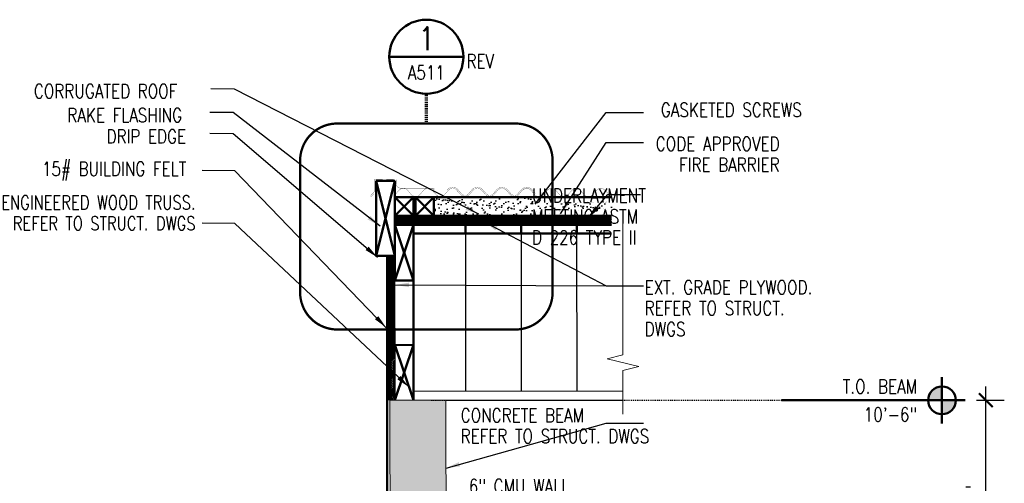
# Model space of a CAD drawing. Header units: inches. Extents: x -3803 to 30266, y -3756 to 4522.
# Tile 46 of 47: x 27298 to 27404, y 3763 to 3813. Entities that reach past the tile are written whole.
import ezdxf
from ezdxf.enums import TextEntityAlignment as Align

# ---------------------------------------------------------------- set-up
doc = ezdxf.new("R2010")
doc.units = ezdxf.units.IN
doc.header["$LTSCALE"] = 0.011
doc.header["$MEASUREMENT"] = 0
doc.header["$PDMODE"] = 1
doc.linetypes.add('HIDDEN2', pattern=[0.1875, 0.125, -0.0625])
doc.linetypes.add('PHANTOM2', pattern=[1.25, 0.625, -0.125, 0.125, -0.125, 0.125, -0.125])
doc.layers.get('0').update_dxf_attribs({"linetype": 'CONTINUOUS'})
doc.layers.get('Defpoints').update_dxf_attribs({"linetype": 'CONTINUOUS'})
for name, color, linetype, lineweight in [('A-STAIRS', 3, 'CONTINUOUS', 0), ('A-STRC-GRID', 104, 'PHANTOM2', 25), ('DIM', 4, 'CONTINUOUS', 13), ('G-DIM', 9, 'CONTINUOUS', 18), ('G-NOTE', 134, 'CONTINUOUS', 18), ('G-PEN0', 174, 'CONTINUOUS', 13), ('G-PEN2', 8, 'CONTINUOUS', 25), ('G-PEN3', 2, 'CONTINUOUS', 35), ('G-PEN4', 4, 'CONTINUOUS', 50), ('G-PEN5', 3, 'CONTINUOUS', 70), ('G-REF', 144, 'CONTINUOUS', 50), ('Panels', 6, 'CONTINUOUS', 50)]:
    doc.layers.add(name, color=color, linetype=linetype, lineweight=lineweight)
doc.layers.add('Flashing', color=5, linetype='CONTINUOUS')
doc.layers.add('Hatch', color=254, linetype='CONTINUOUS')
doc.styles.add('ROMANS', font='romans.shx')
doc.styles.add('ROMANS_SML_012', font='ROMANS.shx', dxfattribs={"width": 0.8, "height": 1.125})
doc.dimstyles.new('DIM_016', dxfattribs={"dimscale": 16, "dimtxt": 0.09375, "dimasz": 0.09375, "dimexe": 0.125, "dimexo": 0.09375, "dimgap": 0.03125, "dimtad": 1, "dimdec": 6, "dimrnd": 0.25, "dimzin": 15, "dimdsep": 46, "dimlunit": 4, "dimtxsty": 'ROMANS', "dimblk1": 'ARCHTICK', "dimblk2": 'ARCHTICK', "dimsah": 1, "dimcen": 0.0625, "dimdle": 0.09375, "dimclrd": 256, "dimclre": 256, "dimclrt": 134, "dimadec": 0, "dimazin": 0, "dimtfac": 1, "dimtdec": 6, "dimtix": 1, "dimtmove": 1, "dimatfit": 3, "dimfxl": 1, "dimtvp": 1.2, "dimfrac": 2, "dimtolj": 1, "dimtzin": 15, "dimarcsym": 0})

# ---------------------------------------------------------------- blocks, each defined once
blk = doc.blocks.new('FLR-REF2')
h = blk.add_hatch(color=256)
h.paths.add_polyline_path([(0, 0.0938, 0.414214), (-0.0938, 0), (0, 0)])
h.paths.add_polyline_path([(0.0938, 0), (0, 0), (0, -0.0938, 0.414214)])
for p, q in [((0, 0.1562), (0, -0.1562)), ((0.1562, 0), (-1.0834, 0)), ((0, 0), (0, 0))]:
    blk.add_line(p, q)
blk.add_circle((0, 0), 0.0938)
at = {"color": 134, "style": 'ROMANS', "width": 0.8}
for p in [(-0.168, 0.0469), (-0.168, -0.143)]:
    blk.add_attdef('XX', text='', height=0.0938, dxfattribs=at).set_placement(p, align=Align.RIGHT)
blk = doc.blocks.new('_ArchTick')
at = {"color": 0, "linetype": 'ByBlock', "const_width": 0.15}
blk.add_lwpolyline([(-0.5, -0.5), (0.5, 0.5)], dxfattribs=at)
blk = doc.blocks.new('DET-REF')
blk.add_line((0.25, 0), (-0.25, 0))
blk.add_circle((0, 0), 0.25)
at = {"style": 'ROMANS', "width": 0.8}
blk.add_attdef('A', text='', height=0.1562, dxfattribs=at).set_placement((-0.0013, 0.0449), align=Align.CENTER)
at = {"color": 134, "style": 'ROMANS', "width": 0.8}
blk.add_attdef('AXXX', text='', height=0.0938, dxfattribs=at).set_placement((0, -0.1538), align=Align.CENTER)
blk = doc.blocks.new('roof sect 01-on conc')
at = {"layer": 'A-STAIRS', "ltscale": 10, "true_color": 0xc7c8ca}
h = blk.add_hatch(dxfattribs=at)
h.set_pattern_fill('ANSI31', color=9)
h.set_pattern_definition([(45, (-29644.81247, -3784.3607), (-0.08838834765, 0.08838834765), [])])
h.paths.add_polyline_path([(-23.38, 19.69), (-23.38, 18.94), (0.01, 18.94), (0.01, 19.69)])
at = {"layer": 'Hatch', "ltscale": 10, "true_color": 0xc7c8ca}
h = blk.add_hatch(dxfattribs=at)
h.set_pattern_fill('AR-SAND', color=9, scale=0.5)
h.set_pattern_definition([(37.5, (-27298.05526, -4152.603), (-0.03149668, 0.963411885), [0, -0.76, 0, -0.85, 0, -0.8125]), (7.5, (-27298.0553, -4152.603), (0.88488835, 1.41107303), [0, -0.41, 0, -0.685, 0, -0.2625]), (327.5, (-27298.6703, -4152.603), (1.55707093, 0.002829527), [0, -0.25, 0, -0.9, 0, -1.175]), (317.5, (-27298.6703, -4152.603), (1.5030633, 0.43883778), [0, -0.125, 0, -0.59, 0, -0.675])])
h.paths.add_polyline_path([(-4.21, 19.94), (-23.38, 19.94), (-23.38, 21.94), (-4.21, 21.94)])
at = {"ltscale": 10}
blk.add_line((0.01, 19.69), (-23.38, 19.69), dxfattribs=at)
at = {"layer": 'Flashing', "const_width": 0.0239}
for points in [[(-23.38, 19.83), (-0.11, 19.83)], [(-23.38, 19.75), (-0.11, 19.75)]]:
    blk.add_lwpolyline(points, dxfattribs=at)
at = {"layer": 'G-PEN3', "const_width": 0.0239}
for points in [[(-0.02, 19.75), (-0.02, 22.81)], [(-23.38, 19.83), (-0.02, 19.83)], [(-23.38, 19.75), (-0.02, 19.75)]]:
    blk.add_lwpolyline(points, dxfattribs=at)
at = {"layer": 'G-PEN4'}
for p, q in [((2.01, 23.69), (0.01, 15.61)), ((0.01, 23.69), (2.01, 15.61)), ((0.01, 19.69), (0.01, 23.69)), ((0.01, 23.69), (2.01, 23.69)), ((2.01, 23.69), (2.01, 15.61)), ((0.01, 21.94), (-23.38, 21.94)), ((-2.21, 21.94), (-4.21, 19.94)), ((-4.21, 21.94), (-2.21, 19.94)), ((0.01, 21.94), (-1.99, 19.94)), ((-1.99, 21.94), (0.01, 19.94)), ((0.01, 19.94), (-23.38, 19.94)), ((-19.62, 18), (-19.62, 19.01)), ((-13.62, 18), (-13.62, 19.01)), ((-7.62, 18), (-7.62, 19)), ((0.01, 18.94), (-1.99, 12.94)), ((-1.99, 18.94), (0.01, 12.94)), ((-23.39, 18), (-1.99, 18)), ((-23.39, 18), (-1.99, 18)), ((0.01, 15.61), (2.01, 15.61)), ((-2, 12.96), (-2, 0)), ((0, 6), (-2, 0)), ((-2, 6), (0, 0)), ((-1.99, 5.97), (0, 6))]:
    blk.add_line(p, q, dxfattribs=at)
at = {"layer": 'G-PEN4', "const_width": 0.0239}
for points in [[(-3.89, 22.91), (-4.13, 22.78), (-4.19, 22.78, -1.000315), (-4.19, 22.91), (-0.63, 22.91, 0.414214), (-0.13, 23.41), (-0.13, 23.83)], [(-0.13, 23.83), (2.16, 23.9), (2.16, 22.6), (2.6, 22.15, -1), (2.51, 22.06), (2.26, 22.31)]]:
    blk.add_lwpolyline(points, format="xyb", dxfattribs=at)
at = {"layer": 'G-PEN4'}
for points in [[(-4.21, 21.94), (-2.21, 21.94), (-2.21, 19.94), (-4.21, 19.94)], [(-1.99, 21.94), (0.01, 21.94), (0.01, 19.94), (-1.99, 19.94)], [(-1.99, 18.94), (0.01, 18.94), (0.01, 12.94), (-1.99, 12.94)]]:
    blk.add_lwpolyline(points, close=True, dxfattribs=at)
blk.add_lwpolyline([(-23.38, 18.94), (0.01, 18.94), (0.01, 19.69), (-23.38, 19.69)], dxfattribs=at)
at = {"layer": 'Panels', "const_width": 0.024}
for points in [[(-23.38, 22.04, 0.138169), (-23.1, 22.22), (-22.7, 22.67, -0.453263), (-21.76, 22.67), (-21.71, 22.62)], [(-22.41, 22.86, -0.294578), (-21.76, 22.67), (-21.37, 22.22, 0.453263), (-20.43, 22.22), (-20.04, 22.67, -0.453263), (-19.1, 22.67), (-18.7, 22.22, 0.453263), (-17.76, 22.22), (-17.37, 22.67, -0.453263), (-16.43, 22.67), (-16.03, 22.22, 0.453263), (-15.09, 22.22), (-14.7, 22.67, -0.453263), (-13.76, 22.67), (-13.71, 22.62)], [(-15.15, 22.35), (-14.8, 22.76, -0.453263), (-13.67, 22.76), (-13.27, 22.31, 0.453263), (-12.52, 22.31), (-12.13, 22.76, -0.453263), (-11, 22.76), (-10.61, 22.31, 0.453263), (-9.86, 22.31), (-9.46, 22.76, -0.453263), (-8.33, 22.76), (-7.94, 22.31, 0.453263), (-7.19, 22.31), (-6.79, 22.76, -0.453263), (-5.67, 22.76), (-5.62, 22.7)], [(-15.06, 22.27), (-14.7, 22.68, -0.453263), (-13.76, 22.68), (-13.37, 22.23, 0.453263), (-12.43, 22.23), (-12.03, 22.68, -0.453263), (-11.09, 22.68), (-10.7, 22.23, 0.453263), (-9.76, 22.23), (-9.37, 22.68, -0.453263), (-8.43, 22.68), (-8.03, 22.23, 0.453263), (-7.09, 22.23), (-6.7, 22.68, -0.453263), (-5.76, 22.68), (-5.71, 22.62)], [(0.01, 22.18, -0.026153), (-0.03, 22.23), (-0.43, 22.68, 0.453263), (-1.37, 22.68), (-1.76, 22.23, -0.453263), (-2.7, 22.23), (-3.09, 22.68, 0.453263), (-4.03, 22.68), (-4.43, 22.23, -0.453263), (-5.37, 22.23), (-5.76, 22.68, 0.570186), (-6.82, 22.48)]]:
    blk.add_lwpolyline(points, format="xyb", dxfattribs=at)
blk = doc.blocks.new('building section prot. 2')
at = {"layer": 'A-STAIRS', "ltscale": 10, "true_color": 0xc7c8ca}
h = blk.add_hatch(dxfattribs=at)
h.set_pattern_fill('ANSI31', color=9)
h.set_pattern_definition([(45, (-27337.52981, -3658.33529), (-0.08838834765, 0.08838834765), [])])
h.paths.add_polyline_path([(-0.03, 141.61), (0.56, 141.61), (0.57, 126), (-0.02, 126)])
at = {"layer": 'G-PEN0', "true_color": 0xc7c8ca}
blk.add_hatch(color=9, dxfattribs=at).paths.add_polyline_path([(0, 126), (0.04, 126), (6.07, 126), (6.1, 110), (0.03, 110)])
at = {"layer": 'DIM', "ltscale": 10}
blk.add_line((6.2, 126), (6.05, 126), dxfattribs=at)
blk.add_lwpolyline([(6.1, 110), (0.03, 110), (0, 126), (6.07, 126)], close=True, dxfattribs=at)
at = {"layer": 'Flashing', "const_width": 0.0239}
blk.add_lwpolyline([(-0.1, 126), (-0.12, 141.61)], dxfattribs=at)
at = {"layer": 'G-DIM', "ltscale": 10}
blk.add_lwpolyline([(-0.03, 141.61), (0.56, 141.61), (0.57, 126), (-0.02, 126)], close=True, dxfattribs=at)
at = {"layer": 'G-PEN2'}
for p, q in [((8.17, 144), (8.19, 127)), ((14.17, 144), (14.19, 127)), ((20.17, 144), (20.19, 127)), ((2.58, 127.01), (25.13, 127)), ((6.05, 126), (25.13, 126))]:
    blk.add_line(p, q, dxfattribs=at)
at = {"layer": 'G-PEN4'}
for p, q in [((-0.27, 141.61), (-0.27, 126.93)), ((-0.02, 126), (-0.03, 141.65)), ((-0.27, 83.75), (-0.27, 138.93))]:
    blk.add_line(p, q, dxfattribs=at)
at = {"xscale": -1}
blk.add_blockref('roof sect 01-on conc', (0.56, 126), dxfattribs=at)
blk = doc.blocks.new('*D93')
at = {"layer": 'Defpoints', "color": 0, "transparency": 16777216}
for p in [(27399.38, 3772.34), (27401.89, 3772.34), (27401.61, 3748.21)]:
    blk.add_point(p, dxfattribs=at)
at = {"layer": 'G-DIM', "lineweight": -2, "transparency": 16777216}
for p, q in [((27401.89, 3746.71), (27401.89, 3773.84)), ((27400.88, 3772.34), (27403.89, 3772.34)), ((27403.11, 3748.21), (27403.89, 3748.21))]:
    blk.add_line(p, q, dxfattribs=at)
at = {"layer": 'G-DIM', "lineweight": -2, "transparency": 16777216, "xscale": 1.5, "yscale": 1.5, "zscale": 1.5}
for p, rotation in [((27401.89, 3772.34), 90), ((27401.89, 3748.21), 270)]:
    blk.add_blockref('_ArchTick', p, dxfattribs=dict(at, rotation=rotation))
at = {"layer": 'G-DIM', "color": 134, "transparency": 16777216, "insert": (27400.49, 3760.27), "char_height": 1.5, "attachment_point": 5, "rotation": 90, "style": 'ROMANS'}
blk.add_mtext('\\A1;2\'-0"', dxfattribs=at)

msp = doc.modelspace()

# ---------------------------------------------------------------- linework, layer by layer
at = {"layer": 'A-STRC-GRID'}
msp.add_line((27342.0093145, 3772.3352919), (27391.4913498, 3772.3352919), dxfattribs=at)
at = {"layer": 'G-NOTE'}
msp.add_lwpolyline([(27362.7237384, 3770.8514727), (27362.7238531, 3775.5589232), (27364.4218706, 3775.9822865), (27361.023274, 3776.8296518), (27362.7212915, 3777.2530152), (27362.7213989, 3791.9869037)], dxfattribs=at)
at = {"layer": 'G-PEN5', "linetype": 'HIDDEN2'}
msp.add_lwpolyline([(27341.4971227, 3802.2329134), (27341.4971227, 3805.4509773)], dxfattribs=at)
at = {"layer": 'G-PEN5', "linetype": 'HIDDEN2', "ltscale": 100, "const_width": 0.25}
msp.add_lwpolyline([(27351.1245039, 3802.2329134), (27331.8697414, 3802.2329134, 0.4142135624), (27327.8697414, 3798.2329134), (27327.8697414, 3783.9834273, 0.4142135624), (27331.8697414, 3779.9834273), (27351.1245039, 3779.9834273, 0.4142135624), (27355.1245039, 3783.9834273), (27355.1245039, 3798.2329134, 0.4142135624)], format="xyb", close=True, dxfattribs=at)

# ---------------------------------------------------------------- block references
msp.add_blockref('building section prot. 2', (27337.5453884, 3646.3352919))
at = {"layer": 'G-REF'}
ref = msp.add_blockref('DET-REF', (27341.4971227, 3809.4509773), dxfattribs=dict(at, xscale=-16, yscale=16, zscale=16))
ref.add_attrib('A', '1', dxfattribs={"layer": '0', "height": 2.5, "style": 'ROMANS', "width": 0.8}).set_placement((27341.5183688, 3810.1688635), align=Align.CENTER)
ref.add_attrib('AXXX', 'A511', dxfattribs={"layer": '0', "color": 134, "height": 1.5, "style": 'ROMANS', "width": 0.8}).set_placement((27341.4971227, 3806.9899316), align=Align.CENTER)
ref = msp.add_blockref('FLR-REF2', (27397.1579336, 3772.3352919), dxfattribs=dict(at, xscale=16, yscale=16, zscale=16))
ref.add_attrib('XX', 'T.O. BEAM', dxfattribs={"layer": '0', "color": 134, "height": 1.5, "style": 'ROMANS', "width": 0.8}).set_placement((27394.4701876, 3773.0852919), align=Align.RIGHT)
ref.add_attrib('XX', '10\'-6"', dxfattribs={"layer": '0', "color": 134, "height": 1.5, "style": 'ROMANS', "width": 0.8}).set_placement((27394.4701876, 3770.0476548), align=Align.RIGHT)

# ---------------------------------------------------------------- texts
at = {"layer": 'G-NOTE', "char_height": 1.5, "line_spacing_factor": 0.903611, "style": 'ROMANS_SML_012'}
for s, insert, attachment_point in [('\\A1;REV', (27345.827402, 3808.9748497), 4), ('\\A1;CORRUGATED ROOF', (27299.1304091, 3805.7265214), 4), ('\\A1;\\pxqr;GASKETED SCREWS', (27382.0275076, 3803.7103439), 6), ('\\A1;\\pxqr;CODE APPROVED\\PFIRE BARRIER', (27379.6295693, 3798.9122763), 6), ('\\A1;15# BUILDING FELT', (27299.9923088, 3797.0867474), 4), ('\\A1;ENGINEERED WOOD TRUSS.\\PREFER TO STRUCT. DWGS', (27316.5882381, 3792.5781057), 6), ('\\A1;\\pxql;UNDERLAYMENT\\PMEETING ASTM\\PD 226 TYPE II', (27365.1882294, 3792.1882537), 6), ('\\A1;\\pxql;CONCRETE BEAM\\PREFER TO STRUCT. DWGS', (27365.5624757, 3769.5798413), 6), ('\\A1;\\pxql;6" CMU WALL\\PREFER TO STRUCT. DWGS', (27366.4426669, 3761.9334697), 6)]:
    msp.add_mtext(s, dxfattribs=dict(at, insert=insert, attachment_point=attachment_point))
for s, insert, width, attachment_point in [('\\A1;RAKE FLASHING', (27302.7401552, 3803.1292925), 18.760101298, 4), ('\\A1;DRIP EDGE', (27306.9714034, 3800.8430816), 18.760101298, 4), ('\\A1;\\pxql;EXT. GRADE PLYWOOD.\\PREFER TO STRUCT.\\PDWGS', (27386.0754015, 3782.2755166), 21.018366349, 6)]:
    msp.add_mtext(s, dxfattribs=dict(at, insert=insert, width=width, attachment_point=attachment_point))

# ---------------------------------------------------------------- dimensions: what is measured, and where the dimension line sits
at = {"layer": 'G-DIM'}
dim = msp.add_linear_dim(base=(27401.8875911, 3772.3352919), p1=(27401.6084775, 3748.2102919), p2=(27399.37882, 3772.3352919), angle=90, dimstyle='DIM_016', dxfattribs=at)
dim.commit()
dim.dimension.update_dxf_attribs({"geometry": '*D93', "text_midpoint": (27400.494734, 3760.2727919)})

# ---------------------------------------------------------------- leaders
at = {"layer": 'G-NOTE'}
for points in [[(27347.1694688, 3792.4359289), (27320.7806675, 3805.9463133), (27318.2473967, 3805.9720116)], [(27336.4940309, 3791.1524401), (27320.6597513, 3803.4095018), (27318.1264805, 3803.4352)], [(27353.2414722, 3793.5094045), (27360.919734, 3803.4164273), (27364.9211231, 3803.4164273)], [(27336.2398806, 3787.766312), (27320.6597513, 3801.1232908), (27318.1264805, 3801.1489891)], [(27355.9752186, 3792.4695812), (27360.919734, 3800.1935758), (27364.9211231, 3800.1935758)], [(27337.1693884, 3780.1779183), (27320.8147641, 3797.1148277), (27317.2893142, 3797.140526)], [(27358.9320321, 3792.0007013), (27361.0949333, 3794.549253), (27364.6203833, 3794.5749513)], [(27339.6272916, 3773.7490085), (27320.8147641, 3791.439897), (27317.2893142, 3791.4655953)], [(27347.7407573, 3791.6148697), (27360.919734, 3784.684199), (27364.9211231, 3784.684199)], [(27338.1249978, 3784.8031504), (27360.919734, 3784.684199), (27364.9211231, 3784.684199)], [(27343.6373946, 3765.0183352), (27360.919734, 3769.8737578), (27364.9211231, 3769.8737578)]]:
    msp.add_leader(points, dimstyle='DIM_016', dxfattribs=at)

doc.saveas('drawing.dxf')
